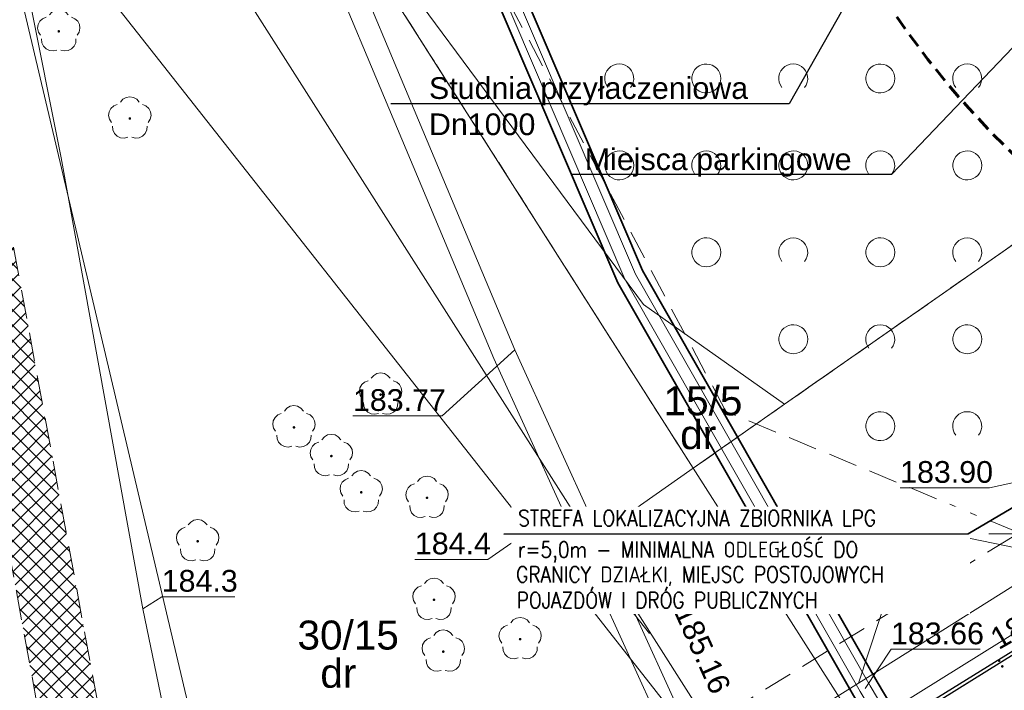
# Model space of a CAD drawing. Extents: x 8014 to 6635291, y -5609 to 5765892.
# Tile 15 of 158: x 6601114 to 6601148, y 5731745 to 5731768. Entities that reach past the tile are written whole.
import ezdxf
from ezdxf import colors
from ezdxf.entities.mleader import LeaderData, LeaderLine
from ezdxf.enums import TextEntityAlignment as Align
from ezdxf.math import Vec2, Vec3

# ---------------------------------------------------------------- set-up
doc = ezdxf.new("R2010")
doc.units = 0
for name, pattern in [('HIDDEN', [0.375, 0.25, -0.125]), ('PRZER1-1', [1, 0.5, -0.5]), ('PRZER2-1', [1.5, 1, -0.5]), ('PRZER3-1', [2, 1.5, -0.5])]:
    doc.linetypes.add(name, pattern=pattern)
doc.layers.get('0').update_dxf_attribs({"linetype": 'CONTINUOUS'})
for name, color, linetype in [('_WIDOK', 255, 'CONTINUOUS'), ('A-SZRAF- DROGI', 130, 'CONTINUOUS'), ('a_zieleń', 80, 'CONTINUOUS'), ('T_opisy', 7, 'CONTINUOUS')]:
    doc.layers.add(name, color=color, linetype=linetype)
for name, color, linetype, lineweight in [('a_krawężnik', 7, 'CONTINUOUS', 30), ('EGDE_O', 7, 'CONTINUOUS', 18), ('GESDZI', 7, 'CONTINUOUS', 18), ('GESDZI_O', 7, 'CONTINUOUS', 18), ('GSLKRW', 7, 'CONTINUOUS', 25), ('GSPWPS', 7, 'CONTINUOUS', 13), ('GSPWPS_O', 7, 'CONTINUOUS', 13), ('GSSKOA', 7, 'CONTINUOUS', 18), ('GSSKOD', 7, 'CONTINUOUS', 18), ('GSSZAD', 7, 'CONTINUOUS', 18), ('GULLOB', 7, 'CONTINUOUS', 35), ('GUPPRZ_O', 7, 'CONTINUOUS', 18), ('OPIS', 7, 'CONTINUOUS', 0), ('Ramka sekcyjna', 7, 'CONTINUOUS', 18), ('T_odn', 7, 'CONTINUOUS', 35), ('T_str.ochr.8m', 40, 'HIDDEN', 60)]:
    doc.layers.add(name, color=color, linetype=linetype, lineweight=lineweight)
for name, color, linetype, lineweight, true_color in [('EGUG_O', 7, 'CONTINUOUS', 18, 0x008000), ('GESUZY', 7, 'CONTINUOUS', 18, 0x008000), ('GSPRDL', 7, 'CONTINUOUS', 18, 0x008000), ('GULCPR', 7, 'CONTINUOUS', 18, 0xd200d2), ('GULEPR', 1, 'CONTINUOUS', 18, 0xff0000), ('GULEPR_O', 1, 'CONTINUOUS', 18, 0xff0000), ('GULTPR', 7, 'CONTINUOUS', 18, 0xff9100)]:
    doc.layers.add(name, color=color, linetype=linetype, lineweight=lineweight, true_color=true_color)
doc.styles.add('Arial', font='arial.ttf')
doc.styles.add('WYM--ROMANSSHX-08', font='ROMANS.SHX', dxfattribs={"width": 0.8})

# ---------------------------------------------------------------- blocks, each defined once
blk = doc.blocks.new('D_GSPWPS1')
blk.add_hatch(color=0).paths.add_polyline_path([(-0.045, 0), (-0.043467, -0.011647), (-0.038971, -0.0225), (-0.03182, -0.03182), (-0.0225, -0.038971), (-0.011647, -0.043467), (0, -0.045), (0.011647, -0.043467), (0.0225, -0.038971), (0.03182, -0.03182), (0.038971, -0.0225), (0.043467, -0.011647), (0.045, 0), (0.043467, 0.011647), (0.038971, 0.0225), (0.03182, 0.03182), (0.0225, 0.038971), (0.011647, 0.043467), (0, 0.045), (-0.011647, 0.043467), (-0.0225, 0.038971), (-0.03182, 0.03182), (-0.038971, 0.0225), (-0.043467, 0.011647)])
blk = doc.blocks.new('D_GSPRDL1')
blk.add_hatch(color=0).paths.add_polyline_path([(0, -0.045), (0.013906, -0.042798), (0.02645, -0.036406), (0.036406, -0.02645), (0.042798, -0.013906), (0.045, 0), (0.042798, 0.013906), (0.036406, 0.02645), (0.02645, 0.036406), (0.013906, 0.042798), (0, 0.045), (-0.013906, 0.042798), (-0.02645, 0.036406), (-0.036406, 0.02645), (-0.042798, 0.013906), (-0.045, 0), (-0.042798, -0.013906), (-0.036406, -0.02645), (-0.02645, -0.036406), (-0.013906, -0.042798)])
at = {"color": 0}
for points in [[(-0.324277, 0.563333), (-0.240553, 0.662679), (-0.127956, 0.727494), (0, 0.75), (0.127956, 0.727494), (0.240553, 0.662679), (0.324277, 0.563333)], [(-0.635969, -0.134326), (-0.70458, -0.024001), (-0.731429, 0.103115), (-0.713292, 0.231763), (-0.652348, 0.346501), (-0.55591, 0.433559), (-0.435555, 0.482485)], [(0.435555, 0.482485), (0.55591, 0.433559), (0.652348, 0.346501), (0.713292, 0.231763), (0.731429, 0.103115), (0.70458, -0.024001), (0.635969, -0.134326)], [(-0.068773, -0.646351), (-0.194901, -0.677512), (-0.324092, -0.663766), (-0.440839, -0.606763), (-0.531129, -0.513345), (-0.584125, -0.394725), (-0.593465, -0.265141)], [(0.593465, -0.265141), (0.584125, -0.394725), (0.531129, -0.513345), (0.440839, -0.606763), (0.324092, -0.663766), (0.194901, -0.677512), (0.068773, -0.646351)]]:
    blk.add_lwpolyline(points, dxfattribs=at)
blk = doc.blocks.new('D_GSSZAD1')
at = {"color": 0}
blk.add_lwpolyline([(0.5, 0), (0.490964, 0.094626), (0.464184, 0.185831), (0.420627, 0.27032), (0.361867, 0.34504), (0.290028, 0.407288), (0.207708, 0.454816), (0.117879, 0.485906), (0.023791, 0.499434), (-0.071157, 0.494911), (-0.163534, 0.4725), (-0.25, 0.433013), (-0.32743, 0.377875), (-0.393027, 0.309079), (-0.444418, 0.229113), (-0.479746, 0.140866), (-0.497736, 0.047528), (-0.497736, -0.047528), (-0.479746, -0.140866), (-0.444418, -0.229113), (-0.393027, -0.309079), (-0.32743, -0.377875), (-0.25, -0.433013), (-0.163534, -0.4725), (-0.071157, -0.494911), (0.023791, -0.499434), (0.117879, -0.485906), (0.207708, -0.454816), (0.290028, -0.407288), (0.361867, -0.34504), (0.420627, -0.27032), (0.464184, -0.185831), (0.490964, -0.094626)], close=True, dxfattribs=at)
blk = doc.blocks.new('D_GSSZAD2')
at = {"color": 0}
blk.add_lwpolyline([(-0.390312, -0.3125), (-0.445567, -0.226869), (-0.482312, -0.131814), (-0.49902, -0.031282), (-0.494998, 0.070549), (-0.470412, 0.169449), (-0.426283, 0.26131), (-0.364446, 0.342315), (-0.287468, 0.409099), (-0.198548, 0.458889), (-0.10138, 0.489614), (0, 0.5), (0.10138, 0.489614), (0.198548, 0.458889), (0.287468, 0.409099), (0.364446, 0.342315), (0.426283, 0.26131), (0.470412, 0.169449), (0.494998, 0.070549), (0.49902, -0.031282), (0.482312, -0.131814), (0.445567, -0.226869), (0.390312, -0.3125)], dxfattribs=at)
blk = doc.blocks.new('_None')

msp = doc.modelspace()

# ---------------------------------------------------------------- hatches: boundary and pattern name
at = {"layer": 'A-SZRAF- DROGI', "linetype": 'ByBlock', "lineweight": 0}
h = msp.add_hatch(dxfattribs=at)
h.set_pattern_fill('ANSI37', color=253, scale=3, style=0)
h.set_pattern_definition([(45, (3365827.47042, 2822255.7523), (-0.265165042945, 0.265165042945), []), (135, (3365827.47042, 2822255.7523), (-0.265165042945, -0.265165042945), [])])
h.paths.add_polyline_path([(6601164.801, 5731825.446), (6601168.791, 5731826.948), (6601168.821, 5731824.474), (6601166.454, 5731823.503)])
edge = h.paths.add_edge_path()
edge.add_line((6601172.476, 5731825.895), (6601172.411, 5731828.026))
edge.add_line((6601172.411, 5731828.026), (6601173.992, 5731828.189))
edge.add_arc((6601186.035, 5732243.68), 415.666, 268.33976, 269.91165)
edge.add_line((6601185.394, 5731828.015), (6601205.043, 5731828.193))
edge.add_line((6601205.043, 5731828.193), (6601225.232, 5731828.343))
edge.add_line((6601225.232, 5731828.343), (6601245.168, 5731828.586))
edge.add_line((6601245.168, 5731828.586), (6601245.543, 5731828.59))
edge.add_line((6601245.543, 5731828.59), (6601246.884, 5731826.594))
edge.add_line((6601246.884, 5731826.594), (6601221.79, 5731826.309))
edge.add_line((6601221.79, 5731826.309), (6601205.136, 5731826.031))
edge.add_line((6601205.136, 5731826.031), (6601185.273, 5731825.848))
edge.add_line((6601185.273, 5731825.848), (6601173.834, 5731826.053))
edge.add_line((6601173.834, 5731826.053), (6601172.476, 5731825.895))
edge = h.paths.add_edge_path()
edge.add_line((6601111.994, 5731733.86), (6601109.203, 5731750.836))
edge.add_line((6601109.203, 5731750.836), (6601106.88, 5731760.994))
edge.add_line((6601106.88, 5731760.994), (6601102.557, 5731779.174))
edge.add_line((6601102.557, 5731779.174), (6601096.809, 5731802.335))
edge.add_line((6601096.809, 5731802.335), (6601093.394, 5731815.076))
edge.add_arc((6601112.891, 5731821.407), 20.499, 186.6456, 197.9903, ccw=False)
edge.add_arc((6601104.1, 5731821.197), 11.772, 157.0931, 190.5857, ccw=False)
edge.add_line((6601093.257, 5731825.779), (6601095.519, 5731824.743))
edge.add_line((6601095.519, 5731824.743), (6601101.325, 5731802.801))
edge.add_line((6601101.325, 5731802.801), (6601106.886, 5731780.522))
edge.add_line((6601106.886, 5731780.522), (6601111.376, 5731762.136))
edge.add_line((6601111.376, 5731762.136), (6601116.585, 5731733.745))
edge.add_line((6601116.585, 5731733.745), (6601117.929, 5731724.497))
edge.add_line((6601117.929, 5731724.497), (6601120.175, 5731712.999))
edge.add_line((6601120.175, 5731712.999), (6601122.074, 5731714.127))
edge.add_line((6601122.074, 5731714.127), (6601119.954, 5731724.963))
edge.add_line((6601119.954, 5731724.963), (6601118.634, 5731734.045))
edge.add_line((6601118.634, 5731734.045), (6601113.329, 5731762.836))
edge.add_line((6601113.329, 5731762.836), (6601108.915, 5731781.012))
edge.add_line((6601108.915, 5731781.012), (6601103.286, 5731803.464))
edge.add_line((6601103.286, 5731803.464), (6601098.333, 5731822.44))
edge.add_line((6601098.333, 5731822.44), (6601100.26, 5731826.8))
edge.add_line((6601100.26, 5731826.8), (6601104.18, 5731826.61))
edge.add_line((6601104.18, 5731826.61), (6601124.59, 5731825.705))
edge.add_arc((6601125.61, 5731847.683), 22.002, 254.8648, 267.342, ccw=False)
edge.add_line((6601119.866, 5731826.445), (6601114.202, 5731827.977))
edge.add_arc((6601110.334, 5731814.504), 14.017, 73.981, 84.7293)
edge.add_line((6601111.621, 5731828.462), (6601104.31, 5731828.801))
edge.add_line((6601104.31, 5731828.801), (6601098.736, 5731829.044))
edge.add_arc((6601099.468, 5731836.321), 7.313, 237.4214, 264.2566, ccw=False)
edge.add_line((6601095.53, 5731830.158), (6601092.874, 5731826.011))
edge.add_arc((6601101.918, 5731821.944), 9.917, 155.786, 175.0174)
edge.add_arc((6601112.86, 5731821.402), 20.868, 176.144, 198.0523)
edge.add_line((6601093.019, 5731814.935), (6601096.416, 5731802.213))
edge.add_line((6601096.416, 5731802.213), (6601102.139, 5731779.125))
edge.add_line((6601102.139, 5731779.125), (6601106.492, 5731760.912))
edge.add_line((6601106.492, 5731760.912), (6601108.825, 5731750.719))
edge.add_line((6601108.825, 5731750.719), (6601111.607, 5731733.785))
edge.add_line((6601111.607, 5731733.785), (6601115.11, 5731713.014))
edge.add_line((6601115.11, 5731713.014), (6601115.783, 5731710.389))
edge.add_line((6601115.783, 5731710.389), (6601116.123, 5731710.591))
edge.add_line((6601116.123, 5731710.591), (6601115.488, 5731713.094))
edge.add_line((6601115.488, 5731713.094), (6601113.741, 5731723.477))
edge.add_line((6601113.741, 5731723.477), (6601111.994, 5731733.86))
at = {"layer": 'a_zieleń', "transparency": 33554687}
h = msp.add_hatch(dxfattribs=at)
h.set_pattern_fill('ANSI31', color=256, scale=2, angle=0.5416)
h.set_pattern_definition([(45.54155787, (6600987.53512, 5732094.77134), (-0.1784396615, 0.175097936), [])])
edge = h.paths.add_edge_path()
edge.add_line((6601184.523, 5731785.715), (6601184.767, 5731785.473))
edge.add_line((6601184.767, 5731785.473), (6601208.79, 5731802.27))
edge.add_line((6601208.79, 5731802.27), (6601211.05, 5731814.48))
edge.add_line((6601211.05, 5731814.48), (6601142.151, 5731813.823))
edge.add_arc((6601143.698, 5731819.102), 5.501, 253.6603, 270.5475)
edge.add_line((6601143.751, 5731813.601), (6601191.034, 5731814.053))
edge.add_arc((6601191.122, 5731812.113), 1.942, 359.8374, 92.594, ccw=False)
edge.add_line((6601193.063, 5731812.108), (6601193.074, 5731811.004))
edge.add_line((6601193.074, 5731811.004), (6601197.383, 5731811.045))
edge.add_line((6601197.383, 5731811.045), (6601197.425, 5731806.621))
edge.add_line((6601197.425, 5731806.621), (6601199.732, 5731806.642))
edge.add_line((6601199.732, 5731806.642), (6601199.803, 5731799.171))
edge.add_line((6601199.803, 5731799.171), (6601197.516, 5731797.165))
edge.add_line((6601197.516, 5731797.165), (6601194.216, 5731797.133))
edge.add_line((6601194.216, 5731797.133), (6601194.251, 5731793.47))
edge.add_arc((6601191.538, 5731793.658), 2.72, 281.0894, 356.0358, ccw=False)
edge.add_line((6601192.061, 5731790.989), (6601185.152, 5731786.156))
edge.add_arc((71774552.687, -87417922.681), 113685689.918, 124.97904394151, 124.97904432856)
h.paths.add_polyline_path([(6601204.906, 5731809.178), (6601202.577, 5731808.579), (6601203.741, 5731808.879)], flags=16)
h = msp.add_hatch(dxfattribs=at)
h.set_pattern_fill('ANSI31', color=256, scale=2, angle=0.5416)
h.set_pattern_definition([(45.54818, (6607983.67314, 5729436.4412), (-0.178459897, 0.175077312), [])])
edge = h.paths.add_edge_path()
edge.add_line((6601132.289, 5731807.912), (6601127.081, 5731807.902))
edge.add_line((6601127.081, 5731807.902), (6601127.042, 5731806.546))
edge.add_line((6601127.042, 5731806.546), (6601125.024, 5731806.575))
edge.add_line((6601125.024, 5731806.575), (6601123.865, 5731808.179))
edge.add_line((6601123.865, 5731808.179), (6601123.893, 5731810.091))
edge.add_line((6601123.893, 5731810.091), (6601127.092, 5731810.045))
edge.add_line((6601127.092, 5731810.045), (6601127.079, 5731809.102))
edge.add_line((6601127.079, 5731809.102), (6601132.973, 5731809.113))
edge.add_arc((6601141.259, 5731812.627), 9, 180.5464, 202.9871, ccw=False)
edge.add_line((6601132.259, 5731812.542), (6601132.248, 5731813.728))
edge.add_line((6601132.248, 5731813.728), (6601119.83, 5731813.61))
edge.add_line((6601119.83, 5731813.61), (6601154.4, 5731764.22))
edge.add_line((6601154.4, 5731764.22), (6601170.421, 5731775.462))
edge.add_line((6601170.421, 5731775.462), (6601167.796, 5731776.943))
edge.add_line((6601167.796, 5731776.943), (6601164.951, 5731771.897))
edge.add_line((6601164.951, 5731771.897), (6601163.576, 5731771.285))
edge.add_line((6601163.576, 5731771.285), (6601148.409, 5731779.831))
edge.add_line((6601148.409, 5731779.831), (6601150.868, 5731784.187))
edge.add_arc((6601153.831, 5731789.328), 5.934, 214.9282, 240.0426, ccw=False)
edge.add_line((6601148.966, 5731785.93), (6601146.468, 5731789.497))
edge.add_line((6601146.468, 5731789.497), (6601142.299, 5731786.729))
edge.add_line((6601142.299, 5731786.729), (6601135.135, 5731796.973))
edge.add_line((6601135.135, 5731796.973), (6601132.679, 5731795.251))
edge.add_line((6601132.679, 5731795.251), (6601128.605, 5731801.065))
edge.add_line((6601128.605, 5731801.065), (6601130.242, 5731802.212))
edge.add_line((6601130.242, 5731802.212), (6601128.23, 5731805.075))
edge.add_line((6601128.23, 5731805.075), (6601132.289, 5731807.912))
h.paths.add_polyline_path([(6601124.088, 5731807.273), (6601122.408, 5731810.037), (6601124.012, 5731807.364), (6601124.445, 5731807.377)])

# ---------------------------------------------------------------- linework, layer by layer
at = {"layer": 'a_krawężnik'}
msp.add_line((6601157.857, 5731751.849), (6601125.689, 5731731.93), dxfattribs=at)
at = {"layer": 'GESDZI', "color": 8, "linetype": 'Continuous', "lineweight": 18, "elevation": 10.22}
for points in [[(6601140.46, 5731754.47), (6601135.59, 5731757.91), (6601122.2, 5731776.01), (6601111.72, 5731792.46), (6601127.53, 5731802.6), (6601154.4, 5731764.22)], [(6601140.46, 5731754.47), (6601154.4, 5731764.22), (6601208.79, 5731802.27), (6601216.42, 5731789), (6601201.69, 5731779.82), (6601182.14, 5731767.62), (6601162.6, 5731755.43), (6601143.05, 5731743.24), (6601137.31, 5731752.26)], [(6601120.06, 5731778.9), (6601122.2, 5731776.01), (6601137.31, 5731752.26), (6601133.79, 5731749.79), (6601109.62, 5731787.8), (6601108.61, 5731789.39), (6601112.21, 5731786.56)], [(6601145.65, 5731730.16), (6601139.4, 5731740.97), (6601143.05, 5731743.24), (6601162.6, 5731755.43), (6601182.14, 5731767.62), (6601201.69, 5731779.82), (6601216.42, 5731789), (6601221.16, 5731780.75), (6601219.68, 5731779.82), (6601221.45, 5731777.18), (6601212.93, 5731771.89), (6601147.39, 5731731.24)], [(6601132.58, 5731748.95), (6601116.48, 5731769.41), (6601113.06, 5731773), (6601109.62, 5731787.8), (6601133.79, 5731749.79)], [(6601118.71, 5731730.59), (6601088.45, 5731778.16), (6601099.14, 5731784.77), (6601108.78, 5731777.49), (6601113.06, 5731773), (6601122.53, 5731732.95)], [(6601140.46, 5731754.47), (6601137.31, 5731752.26), (6601122.2, 5731776.01), (6601135.59, 5731757.91)], [(6601113.06, 5731773), (6601116.48, 5731769.41), (6601132.58, 5731748.95), (6601137.76, 5731742.36), (6601137.33, 5731742.1), (6601122.53, 5731732.95)], [(6601137.31, 5731752.26), (6601143.05, 5731743.24), (6601139.4, 5731740.97), (6601133.79, 5731749.79)], [(6601122.53, 5731732.95), (6601137.33, 5731742.1), (6601137.76, 5731742.36), (6601132.58, 5731748.95), (6601133.79, 5731749.79), (6601139.4, 5731740.97), (6601123.05, 5731730.76)]]:
    msp.add_lwpolyline(points, close=True, dxfattribs=at)
at = {"layer": 'GESUZY', "color": 8, "linetype": 'PRZER1-1', "lineweight": 18, "elevation": 10.08}
for points in [[(6601127.53, 5731802.6), (6601111.72, 5731792.46), (6601122.2, 5731776.01), (6601137.31, 5731752.26), (6601140.46, 5731754.47), (6601154.4, 5731764.22), (6601208.79, 5731802.27), (6601211.05, 5731814.48), (6601119.83, 5731813.61)], [(6601154.4, 5731764.22), (6601140.46, 5731754.47), (6601137.31, 5731752.26), (6601122.2, 5731776.01), (6601111.72, 5731792.46), (6601127.53, 5731802.6)]]:
    msp.add_lwpolyline(points, close=True, dxfattribs=at)
at = {"layer": 'GSLKRW', "color": 8, "linetype": 'Continuous', "lineweight": 25, "elevation": 10.18}
msp.add_lwpolyline([(6601127.63, 5731732.94), (6601147.86, 5731745.53), (6601171.84, 5731760.47), (6601176.09, 5731763.87), (6601177.31, 5731767.69)], dxfattribs=at)
at = {"layer": 'GSSKOA', "color": 8, "linetype": 'PRZER3-1', "lineweight": 18, "elevation": 10.18}
msp.add_lwpolyline([(6601271.64, 5731777.52), (6601221.47, 5731776.54), (6601207.67, 5731774.15), (6601202.69, 5731775.94), (6601199.89, 5731778.48), (6601196.43, 5731783.9), (6601192.126, 5731790.614), (6601174.875, 5731778.716), (6601176.431, 5731776.4), (6601177.574, 5731771.743), (6601177.639, 5731769.514), (6601177.31, 5731767.69), (6601176.09, 5731763.87), (6601171.84, 5731760.47), (6601147.86, 5731745.53), (6601127.63, 5731732.94), (6601131.725, 5731724.507)], dxfattribs=at)
at = {"layer": 'GSSKOD', "color": 8, "linetype": 'PRZER2-1', "lineweight": 18, "elevation": 10.18}
msp.add_lwpolyline([(6601095.53, 5731830.158, 0.117629), (6601098.736, 5731829.044), (6601104.31, 5731828.801), (6601124.732, 5731827.854, -0.030836), (6601130.648, 5731827.54, -0.042728), (6601137.917, 5731825.976, 0.06379), (6601144.262, 5731824.822), (6601124.59, 5731825.705), (6601104.18, 5731826.61), (6601100.26, 5731826.8), (6601098.333, 5731822.44), (6601103.286, 5731803.464), (6601104.47, 5731798.59), (6601105.83, 5731798.99), (6601106.94, 5731794.8), (6601105.48, 5731794.52), (6601108.915, 5731781.012), (6601113.329, 5731762.836), (6601118.634, 5731734.045), (6601119.954, 5731724.963), (6601122.415, 5731712.383), (6601127.52, 5731695.613), (6601127.584, 5731695.429)], format="xyb", dxfattribs=at)
msp.add_lwpolyline([(6601125.584, 5731694.976), (6601125.542, 5731695.099), (6601120.37, 5731711.998), (6601117.929, 5731724.497), (6601116.585, 5731733.745), (6601111.376, 5731762.136), (6601106.886, 5731780.522), (6601101.325, 5731802.801), (6601095.519, 5731824.743), (6601093.257, 5731825.779)], dxfattribs=at)
msp.add_lwpolyline([(6601177.31, 5731767.69), (6601177.639, 5731769.514), (6601177.574, 5731771.743), (6601176.431, 5731776.4), (6601174.875, 5731778.716), (6601173.808, 5731778.087), (6601175.549, 5731775.493), (6601176.098, 5731773.533), (6601176.398, 5731771.529), (6601176.442, 5731769.37), (6601176.395, 5731767.219), (6601137.233, 5731743.043), (6601137.684, 5731742.462), (6601126.281, 5731735.409), (6601127.63, 5731732.94), (6601147.86, 5731745.53), (6601171.84, 5731760.47), (6601176.09, 5731763.87)], close=True, dxfattribs=at)
at = {"layer": 'GSSZAD', "color": 8, "linetype": 'PRZER2-1', "lineweight": 18, "elevation": 10.1}
msp.add_lwpolyline([(6601142.89, 5731795.24), (6601148.57, 5731784.4), (6601151.1, 5731772.78), (6601154.78, 5731773.21), (6601154.34, 5731764.19), (6601156.09, 5731765.36), (6601166.22, 5731769.83), (6601167.19, 5731771.85), (6601174.49, 5731772.34), (6601174.79, 5731767.37), (6601167.03, 5731761.5), (6601157.16, 5731754.9), (6601148.47, 5731750.06), (6601138.44, 5731754.22), (6601131.08, 5731768.1), (6601134.76, 5731771.03), (6601130.73, 5731789.09)], close=True, dxfattribs=at)
at = {"layer": 'GULCPR', "color": 8, "linetype": 'Continuous', "lineweight": 18, "elevation": 10.14}
for points in [[(6601107.91, 5731812.975), (6601107.91, 5731811), (6601110.655, 5731803.92), (6601106.991, 5731802.484), (6601108.27, 5731799.595), (6601111.861, 5731800.962), (6601121.156, 5731778.194), (6601130.433, 5731756.048), (6601137.405, 5731740.721), (6601142.04, 5731730.548), (6601145.64, 5731722.627), (6601127.483, 5731711.881), (6601136.292, 5731697.399)], [(6601137.103, 5731697.583), (6601128.568, 5731711.698), (6601146.681, 5731722.272), (6601142.749, 5731730.871), (6601138.115, 5731741.044), (6601131.153, 5731756.35), (6601121.875, 5731778.495), (6601112.321, 5731801.962), (6601108.636, 5731800.633), (6601108.073, 5731802.286), (6601111.687, 5731803.54), (6601108.69, 5731811), (6601108.69, 5731812.975), (6601107.91, 5731812.975)], [(6601115.82, 5731804.66), (6601116.578, 5731803.125), (6601124.298, 5731785.015), (6601128.012, 5731786.551), (6601129.69, 5731782.375), (6601125.932, 5731780.931), (6601135.314, 5731758.961), (6601143.415, 5731744.755), (6601151.333, 5731731.43), (6601158.95, 5731736.123), (6601166.417, 5731723.676), (6601168.05, 5731722.72)], [(6601115.82, 5731804.66), (6601116.223, 5731802.939), (6601124.086, 5731784.494), (6601127.792, 5731786.027), (6601129.167, 5731782.603), (6601125.401, 5731781.156), (6601134.955, 5731758.783), (6601143.069, 5731744.554), (6601151.196, 5731730.876), (6601158.815, 5731735.57), (6601166.076, 5731723.467), (6601168.05, 5731722.72)]]:
    msp.add_lwpolyline(points, dxfattribs=at)
at = {"layer": 'GULEPR', "color": 8, "linetype": 'Continuous', "lineweight": 18, "elevation": 10.14}
msp.add_lwpolyline([(6601132.52, 5731750.71), (6601135.8, 5731746.56)], dxfattribs=at)
at = {"layer": 'GULLOB', "color": 8, "linetype": 'Continuous', "lineweight": 35, "elevation": 10.12}
for points in [[(6601166.581, 5731723.937), (6601159.042, 5731736.503), (6601151.426, 5731731.81), (6601143.653, 5731744.893), (6601135.56, 5731759.084), (6601126.297, 5731780.777), (6601130.049, 5731782.219), (6601128.164, 5731786.911), (6601124.445, 5731785.373), (6601116.847, 5731803.193)], [(6601165.915, 5731723.201), (6601158.722, 5731735.19), (6601151.103, 5731730.495), (6601142.832, 5731744.416), (6601134.708, 5731758.66), (6601125.036, 5731781.31), (6601128.808, 5731782.759), (6601127.64, 5731785.666), (6601123.939, 5731784.136), (6601115.961, 5731802.847)]]:
    msp.add_lwpolyline(points, dxfattribs=at)
at = {"layer": 'GULTPR', "color": 8, "linetype": 'Continuous', "lineweight": 18, "elevation": 10.14}
for points in [[(6601111.15, 5731821.94), (6601111.17, 5731821.47), (6601120.21, 5731800.99), (6601120.35, 5731800.77), (6601119.93, 5731800.58), (6601109.71, 5731793.7), (6601109.48, 5731793.6), (6601109.56, 5731793.21), (6601112.1, 5731780.04), (6601115.511, 5731762.976), (6601118.33, 5731747.41), (6601121.57, 5731731.74), (6601125.41, 5731712.13), (6601127.57, 5731700.87), (6601128.634, 5731695.666)], [(6601155.044, 5731764.783), (6601160.891, 5731756.379), (6601161.015, 5731756.162), (6601160.59, 5731755.903), (6601149.943, 5731749.2), (6601143.008, 5731744.84), (6601140.934, 5731743.538), (6601140.548, 5731743.3), (6601138.435, 5731741.967), (6601118.312, 5731729.307), (6601116.2, 5731728.1)]]:
    msp.add_lwpolyline(points, dxfattribs=at)
at = {"layer": 'GUPPRZ_O', "color": 8, "linetype": 'Continuous', "lineweight": 13, "elevation": 10.8, "flags": 128}
for points in [[(6601131.153, 5731756.35), (6601128.654, 5731754.066), (6601125.574, 5731754.066)], [(6601149.994, 5731752.121), (6601147.525, 5731751.585), (6601144.445, 5731751.585)], [(6601132.52, 5731750.71), (6601130.23, 5731749.116), (6601127.71, 5731749.116)], [(6601149.943, 5731749.2), (6601146.086, 5731749.993), (6601143.566, 5731749.993)], [(6601118.33, 5731747.41), (6601118.98, 5731747.827), (6601121.5, 5731747.827)], [(6601143.008, 5731744.84), (6601144.072, 5731748.052), (6601141.552, 5731748.052)], [(6601143.242, 5731744.655), (6601144.131, 5731746.012), (6601147.211, 5731746.012)]]:
    msp.add_lwpolyline(points, dxfattribs=at)
at = {"layer": 'Ramka sekcyjna', "color": 8, "linetype": 'Continuous', "lineweight": 18, "elevation": 100, "flags": 128}
msp.add_lwpolyline([(6601152.5, 5731750), (6601147.5, 5731750)], dxfattribs=at)
msp.add_lwpolyline([(6601152.5, 5731750), (6601147.5, 5731750)], dxfattribs=at)
at = {"layer": 'T_str.ochr.8m', "color": 202, "ltscale": 2, "elevation": 0}
msp.add_lwpolyline([(6601175.396, 5731816.722, -0.301537), (6601203.187, 5731798.326, -0.217818), (6601203.187, 5731773.095, -0.301537), (6601175.396, 5731754.698), (6601169.235, 5731754.698, -0.301372), (6601141.463, 5731773.095, -0.217755), (6601141.463, 5731798.326, -0.301643), (6601169.254, 5731816.722), (6601175.396, 5731816.722)], format="xyb", dxfattribs=at)

# ---------------------------------------------------------------- block references
at = {"layer": 'GSPRDL', "color": 8, "linetype": 'Continuous', "lineweight": 18}
for p in [(6601115.43, 5731767.34, 10.12), (6601117.88, 5731764.33, 10.12), (6601126.53, 5731754.8, 10.12), (6601123.54, 5731753.67, 10.12), (6601124.83, 5731752.68, 10.12), (6601125.86, 5731751.43, 10.12), (6601128.13, 5731751.24, 10.12), (6601120.22, 5731749.74, 10.12), (6601128.37, 5731747.72, 10.12), (6601131.34, 5731746.36, 10.12), (6601128.69, 5731745.93, 10.12)]:
    msp.add_blockref('D_GSPRDL1', p, dxfattribs=at)
at = {"layer": 'GSPWPS', "color": 8, "linetype": 'Continuous', "lineweight": 13}
for p in [(6601147.859, 5731745.621, 10.08), (6601147.967, 5731745.421, 10.08)]:
    msp.add_blockref('D_GSPWPS1', p, dxfattribs=at)
at = {"layer": 'GSSZAD', "color": 8, "linetype": 'Continuous', "lineweight": 18}
for name, p in [('D_GSSZAD2', (6601134.76, 5731765.712, 10.1)), ('D_GSSZAD1', (6601137.76, 5731765.712, 10.1)), ('D_GSSZAD2', (6601140.76, 5731765.712, 10.1)), ('D_GSSZAD1', (6601143.76, 5731765.712, 10.1)), ('D_GSSZAD2', (6601146.76, 5731765.712, 10.1)), ('D_GSSZAD1', (6601134.76, 5731762.712, 10.1)), ('D_GSSZAD2', (6601137.76, 5731762.712, 10.1)), ('D_GSSZAD1', (6601140.76, 5731762.712, 10.1)), ('D_GSSZAD2', (6601143.76, 5731762.712, 10.1)), ('D_GSSZAD1', (6601146.76, 5731762.712, 10.1)), ('D_GSSZAD1', (6601137.76, 5731759.712, 10.1)), ('D_GSSZAD2', (6601140.76, 5731759.712, 10.1)), ('D_GSSZAD1', (6601143.76, 5731759.712, 10.1)), ('D_GSSZAD2', (6601146.76, 5731759.712, 10.1)), ('D_GSSZAD1', (6601140.76, 5731756.712, 10.1)), ('D_GSSZAD2', (6601143.76, 5731756.712, 10.1)), ('D_GSSZAD1', (6601146.76, 5731756.712, 10.1)), ('D_GSSZAD1', (6601143.76, 5731753.712, 10.1)), ('D_GSSZAD2', (6601146.76, 5731753.712, 10.1))]:
    msp.add_blockref(name, p, dxfattribs=at)

# ---------------------------------------------------------------- texts
at = {"layer": 'EGDE_O', "color": 8, "linetype": 'Continuous', "lineweight": 0, "style": 'Arial'}
for s, p in [('15/5', (6601137.647, 5731754.088, 10.8)), ('31/8', (6601136.498, 5731749.437, 10.8)), ('30/15', (6601125.41, 5731746.003, 10.8))]:
    msp.add_text(s, height=1, dxfattribs=at).set_placement(p, align=Align.CENTER)
at = {"layer": 'EGUG_O', "color": 8, "linetype": 'Continuous', "lineweight": 0, "style": 'Arial'}
for p in [(6601137.481, 5731752.921, 10.8), (6601136.515, 5731748.244, 10.8), (6601125.072, 5731744.685, 10.8)]:
    msp.add_text('dr', height=1, dxfattribs=at).set_placement(p, align=Align.CENTER)
at = {"layer": 'GESDZI_O', "color": 8, "linetype": 'Continuous', "lineweight": 0, "style": 'Arial'}
for s, p in [('15/5', (6601137.647, 5731754.088, 10.8)), ('31/8', (6601136.498, 5731749.437, 10.8)), ('30/15', (6601125.41, 5731746.003, 10.8))]:
    msp.add_text(s, height=1, dxfattribs=at).set_placement(p, align=Align.CENTER)
at = {"layer": 'GSPWPS_O', "color": 8, "linetype": 'Continuous', "lineweight": 0, "style": 'Arial'}
for s, rotation, p in [('184.99', 29.8902, (6601147.843, 5731745.978, 10.8)), ('185.16', 294.2968, (6601136.634, 5731747.317, 10.8))]:
    msp.add_text(s, height=0.75, rotation=rotation, dxfattribs=at).set_placement(p)
at = {"layer": 'GULEPR_O', "color": 8, "linetype": 'Continuous', "lineweight": 0, "style": 'Arial'}
msp.add_text('eN', height=0.75, rotation=308.3215, dxfattribs=at).set_placement((6601134.59, 5731747.836, 10.8), align=Align.CENTER)
at = {"layer": 'GUPPRZ_O', "color": 8, "linetype": 'Continuous', "lineweight": 0, "style": 'Arial'}
for s, p in [('183.77', (6601125.574, 5731754.239, 10.8)), ('183.90', (6601144.445, 5731751.757, 10.8)), ('183.4', (6601143.566, 5731750.165, 10.8)), ('184.4', (6601127.71, 5731749.289, 10.8)), ('184.3', (6601118.98, 5731748, 10.8)), ('183.4', (6601141.552, 5731748.224, 10.8)), ('183.66', (6601144.131, 5731746.185, 10.8))]:
    msp.add_text(s, height=0.75, dxfattribs=at).set_placement(p)

# ---------------------------------------------------------------- leaders
at = {"layer": 'OPIS', "linetype": 'Continuous'}
ml = msp.add_multileader_mtext('Standard', dxfattribs=at)
ml.set_content('Studnia przyłaczeniowa\\PDn1000', style='Arial')
ml.set_leader_properties()
ml.set_arrow_properties(name='NONE')
ml.build(insert=Vec2(0, 0))
ml.multileader.update_dxf_attribs({"text_left_attachment_type": 6, "text_right_attachment_type": 6, "dogleg_length": 1, "arrow_head_size": 1.25})
ctx = ml.context
ctx.base_point, ctx.char_height, ctx.arrow_head_size, ctx.landing_gap_size, ctx.plane_origin = Vec3(6601127.697, 5731764.84, 23), 0.75, 1.25, 0.5, Vec3(6601154.777, 5731781.169, 23)
ctx.left_attachment, ctx.right_attachment = 6, 6
notes = []
notes.append((ctx, [(0, (1, 1, 0), (6601140.613, 5731764.84, 23), (-1, 0), 1, [(0, [(6601152.797, 5731786.302, 23)], 0, [])])]))
ctx.mtext.insert, ctx.mtext.flow_direction = Vec3(6601128.197, 5731765.756, 23), 5
ml = msp.add_multileader_mtext('Standard', dxfattribs=at)
ml.set_content('Miejsca parkingowe', style='Arial')
ml.set_leader_properties()
ml.set_arrow_properties(name='NONE')
ml.build(insert=Vec2(0, 0))
ml.multileader.update_dxf_attribs({"text_left_attachment_type": 6, "text_right_attachment_type": 6, "dogleg_length": 1, "arrow_head_size": 1.25})
ctx = ml.context
ctx.base_point, ctx.char_height, ctx.arrow_head_size, ctx.landing_gap_size, ctx.plane_origin = Vec3(6601133.071, 5731762.399, 10.1), 0.75, 1.25, 0.5, Vec3(6601158.314, 5731778.728, 10.1)
ctx.left_attachment, ctx.right_attachment = 6, 6
notes.append((ctx, [(0, (1, 1, 0), (6601144.15, 5731762.399, 10.1), (-1, 0), 1, [(0, [(6601158.283, 5731777.22, 10.1)], 0, [])])]))
ctx.mtext.insert, ctx.mtext.flow_direction = Vec3(6601133.571, 5731763.299, 10.1), 5
for ctx, leaders in notes:
    for number, flags, end, landing, length, lines in leaders:
        leader = LeaderData()
        leader.index, (leader.has_last_leader_line, leader.has_dogleg_vector, leader.attachment_direction) = number, flags
        leader.last_leader_point, leader.dogleg_vector, leader.dogleg_length = Vec3(end), Vec3(landing), length
        for number, points, colour, breaks in lines:
            line = LeaderLine()
            line.index, line.vertices, line.color, line.breaks = number, Vec3.list(points), colors.encode_raw_color(colour), breaks
            leader.lines.append(line)
        ctx.leaders.append(leader)

# ---------------------------------------------------------------- next in the draw order: wipeouts: each hides what was drawn before it
msp.add_wipeout([(6601131.042, 5731750.937), (6601131.042, 5731747.23), (6601146.853, 5731747.23), (6601146.853, 5731750.937), (6601146.853, 5731750.937)]).translate(0, 0, 10.8).dxf.layer = '_WIDOK'

# ---------------------------------------------------------------- next in the draw order: linework, layer by layer
at = {"layer": 'T_odn', "ltscale": 0.01}
msp.add_line((6601130.781, 5731749.987, 10.8), (6601146.791, 5731749.993, 10.8), dxfattribs=at)
at = {"layer": 'T_odn', "ltscale": 0.5, "elevation": -10.14, "flags": 128}
msp.add_lwpolyline([(6601146.791, 5731749.993), (6601149.304, 5731751.48), (6601162.888, 5731778.949), (6601165.507, 5731781.277)], dxfattribs=at)

# ---------------------------------------------------------------- next in the draw order: texts
at = {"layer": 'T_opisy', "lineweight": 40, "ltscale": 3, "style": 'WYM--ROMANSSHX-08', "width": 0.85}
for s, p in [('STREFA LOKALIZACYJNA ZBIORNIKA LPG', (6601131.273, 5731750.264, 1.8)), ('r=5,0m - MINIMALNA ODLEGŁOŚĆ DO', (6601131.262, 5731749.178, 1.8)), ('GRANICY DZIAŁKI, MIEJSC POSTOJOWYCH', (6601131.205, 5731748.32, 10.8)), ('POJAZDÓW I DRÓG PUBLICZNYCH', (6601131.223, 5731747.429, 10.8))]:
    msp.add_text(s, height=0.55, dxfattribs=at).set_placement(p)

doc.saveas('drawing.dxf')
